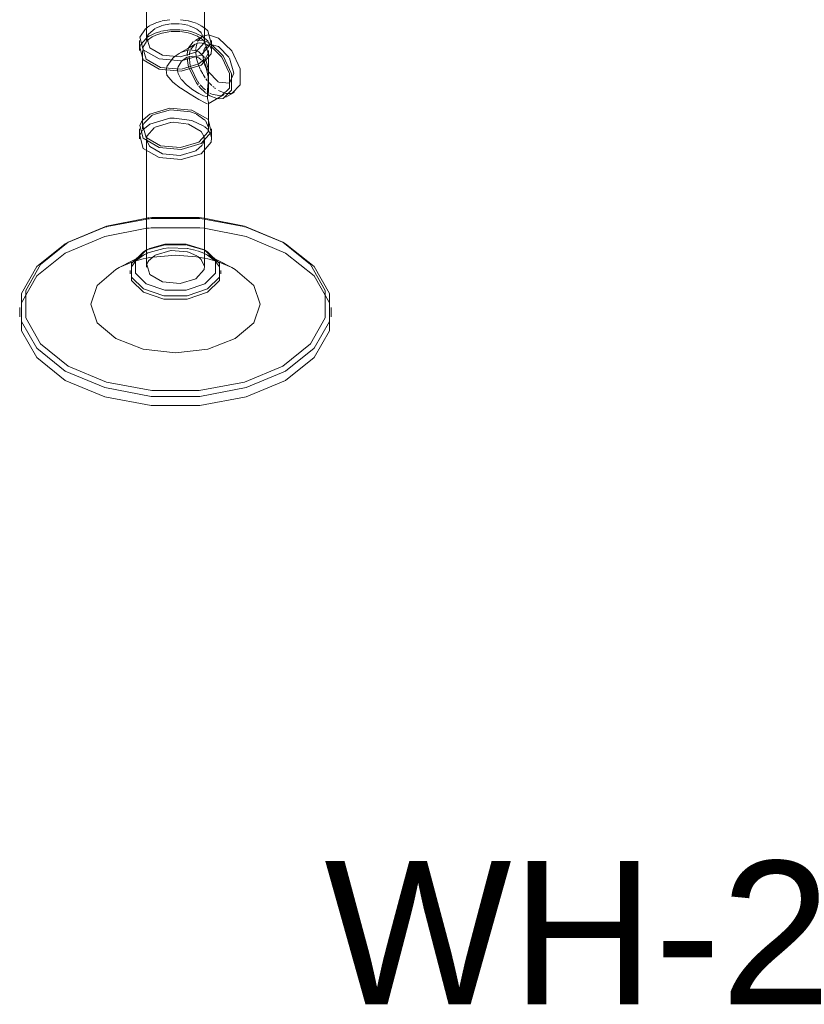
# Model space of a CAD drawing. Header units: inches. Extents: x -332 to 1204, y -60 to 270.
# Tile 1 of 91: x -254 to -230, y -43 to -13. Entities that reach past the tile are written whole.
import ezdxf

# ---------------------------------------------------------------- set-up
doc = ezdxf.new("R2010")
doc.units = ezdxf.units.IN
doc.header["$MEASUREMENT"] = 0
doc.layers.add('P-SANR-FIXT', color=6, linetype='Continuous', lineweight=9)
doc.layers.add('P-SANR-FIXT-IDEN', color=2, linetype='Continuous', lineweight=9)
doc.styles.add('Arial', font='arial.ttf', dxfattribs={"height": 4.5})

# ---------------------------------------------------------------- blocks, each defined once
blk = doc.blocks.new('SSG_Safety_Station_Shower_Eyewash_PLA_3_ - Default-V1-HOT AND COLD WATER RISER DIAGRAM')
at = {"layer": 'P-SANR-FIXT', "color": 254}
for p, q in [((-248.456, -13.183), (-248.456, -0.864)), ((-250.272, -1.05), (-250.272, -13.183)), ((-250.5, -13.183), (-250.5, -13.501)), ((-248.01, -13.112), (-248.323, -13.015)), ((-248.228, -13.501), (-248.228, -13.183)), ((-250.402, -13.501), (-250.402, -15.964)), ((-248.326, -14.272), (-248.326, -13.501)), ((-247.78, -14.973), (-247.505, -14.814)), ((-248.332, -15.179), (-247.829, -14.888)), ((-248.326, -15.964), (-248.326, -15.166)), ((-250.5, -15.964), (-250.5, -16.282)), ((-248.228, -16.282), (-248.228, -15.964)), ((-250.272, -16.282), (-250.272, -20.309)), ((-248.456, -20.309), (-248.456, -16.282)), ((-252.736, -19.527), (-252.828, -19.58)), ((-250.282, -19.779), (-250.373, -19.832)), ((-248.355, -19.832), (-248.446, -19.779)), ((-245.9, -19.58), (-245.992, -19.527)), ((-250.314, -19.905), (-251.135, -20.328)), ((-247.594, -20.328), (-248.414, -19.905)), ((-251.245, -20.388), (-251.135, -20.328)), ((-250.792, -20.415), (-250.792, -20.52)), ((-247.936, -20.52), (-247.936, -20.415)), ((-254.263, -21.58), (-254.263, -21.872)), ((-244.465, -21.872), (-244.465, -21.58))]:
    blk.add_line(p, q, dxfattribs=at)
at = {"layer": 'P-SANR-FIXT', "color": 10}
for p, q in [((-250.167, -12.719), (-249.994, -12.641)), ((-249.982, -12.636), (-249.799, -12.579)), ((-249.52, -12.666), (-249.797, -12.721)), ((-249.784, -12.575), (-249.542, -12.535)), ((-249.235, -12.663), (-249.499, -12.664)), ((-248.976, -12.708), (-249.205, -12.666)), ((-249.203, -12.536), (-248.968, -12.569)), ((-248.698, -12.653), (-248.564, -12.721)), ((-250.306, -12.822), (-250.248, -12.775)), ((-250.246, -12.774), (-250.181, -12.728)), ((-250.211, -12.993), (-250.241, -13.045)), ((-250.006, -12.812), (-250.21, -12.991)), ((-250.167, -13.037), (-250.005, -12.959)), ((-249.998, -12.957), (-249.826, -12.902)), ((-249.809, -12.725), (-249.981, -12.797)), ((-249.98, -13.021), (-249.793, -12.957)), ((-249.784, -12.954), (-249.526, -12.908)), ((-249.5, -12.906), (-249.439, -12.903)), ((-249.498, -12.85), (-249.23, -12.85)), ((-249.422, -12.903), (-249.231, -12.908)), ((-249.207, -12.91), (-248.968, -12.947)), ((-249.205, -12.851), (-248.97, -12.886)), ((-248.701, -12.824), (-248.952, -12.715)), ((-248.585, -12.913), (-248.691, -12.831)), ((-248.688, -12.974), (-248.558, -13.039)), ((-248.557, -12.724), (-248.44, -12.804)), ((-250.453, -13.314), (-250.29, -13.121)), ((-250.389, -13.407), (-250.276, -13.219)), ((-250.29, -13.121), (-250.255, -13.094)), ((-250.265, -13.207), (-250.212, -13.159)), ((-250.241, -13.046), (-250.261, -13.101)), ((-250.243, -13.085), (-250.179, -13.044)), ((-250.211, -13.159), (-250.098, -13.077)), ((-250.098, -13.077), (-249.987, -13.024)), ((-248.743, -13.305), (-248.971, -13.436)), ((-248.806, -13.229), (-248.954, -13.415)), ((-248.727, -13.183), (-248.792, -13.22)), ((-248.728, -13.192), (-248.792, -13.22)), ((-248.597, -13.108), (-248.722, -13.18)), ((-248.666, -13.273), (-248.722, -13.295)), ((-248.693, -13.296), (-248.72, -13.443)), ((-248.606, -13.173), (-248.706, -13.185)), ((-248.693, -13.046), (-248.563, -13.122)), ((-248.648, -13.199), (-248.669, -13.237)), ((-248.606, -13.264), (-248.666, -13.273)), ((-248.614, -13.15), (-248.64, -13.186)), ((-248.536, -13.077), (-248.611, -13.147)), ((-248.521, -13.267), (-248.605, -13.264)), ((-248.477, -13.19), (-248.604, -13.173)), ((-248.516, -13.061), (-248.594, -13.106)), ((-248.561, -13.123), (-248.457, -13.209)), ((-248.555, -13.041), (-248.438, -13.121)), ((-248.3, -13.343), (-248.521, -13.267)), ((-248.47, -13.04), (-248.513, -13.062)), ((-248.286, -13.27), (-248.477, -13.19)), ((-250.486, -13.398), (-250.46, -13.329)), ((-249.373, -13.681), (-249.25, -13.598)), ((-249.224, -13.582), (-249.246, -13.595)), ((-249.246, -13.595), (-249.224, -13.583)), ((-248.973, -13.438), (-249.221, -13.58)), ((-249.221, -13.581), (-249.192, -13.566)), ((-249.192, -13.566), (-248.973, -13.494)), ((-248.998, -13.606), (-249.001, -13.679)), ((-248.98, -13.495), (-248.998, -13.606)), ((-248.966, -13.448), (-248.98, -13.495)), ((-248.972, -13.493), (-248.904, -13.486)), ((-248.92, -13.591), (-248.927, -13.643)), ((-248.901, -13.511), (-248.92, -13.591)), ((-248.904, -13.486), (-248.719, -13.511)), ((-248.757, -13.316), (-248.879, -13.459)), ((-248.721, -13.462), (-248.723, -13.499)), ((-248.723, -13.53), (-248.723, -13.554)), ((-248.723, -13.567), (-248.714, -13.676)), ((-248.7, -13.517), (-248.63, -13.549)), ((-248.63, -13.549), (-248.454, -13.725)), ((-248.458, -13.462), (-248.494, -13.607)), ((-248.403, -13.381), (-248.451, -13.447)), ((-248.354, -13.343), (-248.391, -13.37)), ((-248.308, -13.323), (-248.354, -13.343)), ((-248.272, -13.314), (-248.296, -13.319)), ((-248.01, -13.377), (-248.256, -13.312)), ((-247.676, -13.724), (-248.01, -13.377)), ((-248.63, -13.924), (-249.176, -14.09)), ((-248.999, -13.747), (-248.966, -13.959)), ((-248.929, -13.678), (-248.901, -13.97)), ((-248.711, -13.695), (-248.692, -13.797)), ((-248.691, -13.8), (-248.654, -13.925)), ((-248.555, -13.792), (-248.63, -13.735)), ((-248.448, -13.777), (-248.63, -13.924)), ((-248.484, -13.874), (-248.534, -13.813)), ((-248.496, -13.657), (-248.494, -13.704)), ((-248.494, -13.704), (-248.491, -13.739)), ((-248.491, -13.739), (-248.476, -13.827)), ((-248.476, -13.827), (-248.354, -14.136)), ((-248.433, -13.758), (-248.412, -13.799)), ((-248.412, -13.799), (-248.345, -14.033)), ((-249.652, -14.085), (-249.647, -14.053)), ((-249.647, -14.053), (-249.637, -14.016)), ((-249.296, -14.084), (-249.297, -14.138)), ((-248.966, -13.959), (-248.951, -14.017)), ((-248.946, -14.034), (-248.936, -14.067)), ((-248.928, -14.089), (-248.706, -14.522)), ((-248.9, -13.976), (-248.894, -13.999)), ((-248.892, -14.005), (-248.882, -14.04)), ((-248.876, -14.06), (-248.672, -14.473)), ((-248.651, -13.933), (-248.638, -13.969)), ((-248.633, -13.98), (-248.585, -14.092)), ((-248.579, -14.106), (-248.509, -14.24)), ((-248.344, -14.033), (-248.34, -14.057)), ((-248.34, -14.057), (-248.329, -14.178)), ((-248.336, -14.165), (-248.025, -14.489)), ((-248.706, -14.522), (-248.655, -14.59)), ((-248.666, -14.481), (-248.616, -14.547)), ((-248.499, -14.257), (-248.431, -14.363)), ((-248.41, -14.393), (-248.37, -14.444)), ((-248.349, -14.469), (-248.31, -14.514)), ((-248.29, -14.534), (-248.225, -14.599)), ((-248.01, -14.498), (-247.67, -14.534)), ((-248.629, -14.623), (-248.602, -14.655)), ((-248.595, -14.663), (-248.428, -14.824)), ((-248.585, -14.585), (-248.507, -14.668)), ((-248.502, -14.672), (-248.423, -14.743)), ((-248.418, -14.832), (-248.384, -14.858)), ((-248.371, -14.785), (-248.327, -14.816)), ((-248.286, -14.843), (-248.239, -14.866)), ((-248.188, -14.632), (-248.158, -14.657)), ((-248.138, -14.673), (-248.109, -14.695)), ((-248.01, -14.764), (-247.777, -14.85)), ((-247.774, -14.851), (-247.59, -14.849)), ((-248.63, -14.856), (-248.484, -14.929)), ((-248.351, -14.882), (-248.315, -14.905)), ((-248.315, -14.905), (-248.286, -14.923)), ((-248.286, -14.923), (-248.065, -15.01)), ((-248.22, -14.875), (-247.951, -14.928)), ((-248.026, -15.016), (-247.994, -15.019)), ((-247.941, -14.927), (-247.906, -14.92)), ((-250.05, -15.514), (-249.526, -15.372)), ((-248.849, -15.38), (-248.352, -15.666)), ((-248.327, -15.165), (-248.34, -15.181)), ((-250.433, -15.745), (-250.392, -15.691)), ((-250.385, -15.682), (-250.167, -15.501)), ((-250.363, -15.8), (-250.098, -15.54)), ((-250.098, -15.54), (-250.069, -15.524)), ((-250.006, -15.911), (-249.519, -15.765)), ((-249.506, -15.764), (-249.422, -15.759)), ((-249.401, -15.627), (-248.849, -15.698)), ((-248.846, -15.699), (-248.47, -15.878)), ((-248.699, -15.504), (-248.439, -15.692)), ((-248.425, -15.708), (-248.328, -15.925)), ((-248.342, -15.679), (-248.322, -15.704)), ((-250.453, -16.096), (-250.397, -16.009)), ((-250.389, -15.87), (-250.366, -15.807)), ((-250.388, -15.998), (-250.167, -15.818)), ((-248.452, -15.891), (-248.357, -15.979)), ((-248.352, -15.984), (-248.33, -16.012)), ((-248.328, -16.013), (-248.269, -16.109)), ((-250.486, -16.179), (-250.46, -16.11)), ((-248.263, -16.121), (-248.23, -16.247)), ((-248.521, -16.475), (-248.722, -16.653)), ((-251.508, -19.037), (-250.267, -18.8)), ((-250.267, -18.8), (-250.238, -18.797)), ((-250.265, -18.77), (-250.238, -18.767)), ((-250.221, -18.795), (-250.194, -18.793)), ((-250.22, -18.765), (-250.194, -18.763)), ((-250.175, -18.791), (-250.13, -18.786)), ((-250.117, -18.785), (-248.611, -18.785)), ((-248.594, -18.787), (-248.462, -18.8)), ((-248.462, -18.8), (-247.22, -19.037)), ((-250.235, -19.088), (-250.267, -19.091)), ((-250.191, -19.084), (-250.221, -19.087)), ((-248.462, -19.091), (-248.594, -19.078)), ((-252.828, -19.58), (-252.785, -19.555)), ((-250.373, -19.832), (-250.277, -19.781)), ((-250.273, -19.779), (-250.243, -19.765)), ((-250.263, -19.769), (-250.228, -19.751)), ((-250.237, -19.762), (-250.203, -19.748)), ((-250.222, -19.748), (-250.188, -19.732)), ((-250.196, -19.745), (-249.734, -19.618)), ((-249.506, -19.791), (-250.006, -19.938)), ((-249.729, -19.618), (-249.018, -19.615)), ((-249.57, -19.705), (-248.996, -19.724)), ((-248.996, -19.829), (-249.499, -19.79)), ((-248.995, -19.618), (-248.477, -19.769)), ((-248.985, -19.726), (-248.704, -19.79)), ((-248.677, -19.798), (-248.476, -19.875)), ((-248.44, -19.786), (-248.404, -19.805)), ((-245.943, -19.555), (-245.9, -19.58)), ((-250.738, -20.159), (-250.566, -20.104)), ((-250.6, -20.108), (-250.373, -19.938)), ((-250.373, -19.938), (-250.268, -19.883)), ((-250.268, -19.883), (-250.233, -19.867)), ((-250.266, -20.029), (-250.228, -20.021)), ((-250.229, -19.865), (-250.195, -19.85)), ((-250.224, -20.021), (-250.186, -20.013)), ((-250.011, -19.941), (-250.21, -20.117)), ((-248.957, -19.84), (-248.99, -19.831)), ((-248.691, -19.957), (-248.952, -19.841)), ((-248.691, -19.988), (-248.473, -20.027)), ((-248.396, -19.809), (-248.355, -19.832)), ((-248.162, -20.104), (-248.094, -20.124)), ((-251.116, -20.318), (-250.738, -20.159)), ((-250.743, -20.307), (-250.609, -20.117)), ((-250.242, -20.174), (-250.261, -20.227)), ((-250.213, -20.122), (-250.241, -20.171)), ((-248.107, -20.13), (-247.985, -20.307)), ((-248.081, -20.129), (-248.013, -20.151)), ((-247.99, -20.159), (-247.612, -20.318))]:
    blk.add_line(p, q, dxfattribs=at)
for points in [[(-248.958, -12.571, 0), (-248.849, -12.598, 0), (-248.713, -12.647, 0)], [(-249.799, -12.895, 0), (-249.542, -12.853, 0), (-249.514, -12.851, 0)], [(-248.963, -12.887, 0), (-248.849, -12.916, 0), (-248.703, -12.967, 0)], [(-248.962, -12.948, 0), (-248.893, -12.966, 0), (-248.701, -13.042, 0)], [(-248.457, -13.152, 0), (-248.555, -12.945, 0), (-248.582, -12.916, 0)], [(-248.323, -13.015, 0), (-248.431, -13.027, 0), (-248.47, -13.04, 0)], [(-248.457, -13.209, 0), (-248.439, -13.228, 0), (-248.339, -13.594, 0), (-248.435, -13.764, 0)], [(-248.438, -13.121, 0), (-248.352, -13.203, 0), (-248.23, -13.466, 0)], [(-249.202, -14.093, 0), (-249.835, -14.035, 0), (-250.289, -13.773, 0), (-250.393, -13.423, 0)], [(-249.632, -14.002, 0), (-249.448, -13.747, 0), (-249.373, -13.681, 0)], [(-249.188, -13.855, 0), (-249.284, -14.021, 0), (-249.296, -14.083, 0)], [(-248.63, -13.735, 0), (-248.82, -13.683, 0), (-249.015, -13.727, 0), (-249.181, -13.846, 0)], [(-248.327, -14.719, 0), (-248.329, -14.573, 0), (-248.342, -14.33, 0), (-248.386, -14.09, 0), (-248.461, -13.91, 0)], [(-247.667, -14.532, 0), (-247.525, -14.218, 0), (-247.667, -13.739, 0)], [(-249.202, -14.682, 0), (-249.448, -14.496, 0), (-249.632, -14.278, 0), (-249.655, -14.108, 0)], [(-249.297, -14.138, 0), (-249.284, -14.222, 0), (-249.181, -14.412, 0)], [(-249.176, -14.419, 0), (-249.015, -14.582, 0), (-248.82, -14.734, 0), (-248.63, -14.856, 0)], [(-248.63, -15.042, 0), (-248.904, -14.877, 0), (-249.191, -14.69, 0)], [(-248.359, -14.928, 0), (-248.342, -14.896, 0), (-248.329, -14.773, 0), (-248.327, -14.729, 0)], [(-248.366, -15.178, 0), (-248.433, -15.149, 0), (-248.63, -15.042, 0)], [(-248.48, -14.93, 0), (-248.386, -14.945, 0), (-248.371, -14.939, 0)], [(-250.167, -15.501, 0), (-249.542, -15.317, 0), (-248.858, -15.377, 0)], [(-249.518, -15.371, 0), (-248.893, -15.43, 0), (-248.717, -15.495, 0)], [(-250.167, -15.818, 0), (-249.542, -15.634, 0), (-249.418, -15.627, 0)], [(-249.422, -15.759, 0), (-248.952, -15.815, 0), (-248.555, -16.044, 0), (-248.465, -16.218, 0)], [(-250.268, -16.315, 0), (-250.261, -16.2, 0), (-250.028, -15.925, 0)], [(-248.722, -16.653, 0), (-249.222, -16.8, 0), (-249.776, -16.749, 0), (-250.173, -16.52, 0), (-250.264, -16.338, 0)], [(-248.465, -16.22, 0), (-248.467, -16.364, 0), (-248.51, -16.458, 0)], [(-250.175, -18.761, 0), (-250.11, -18.755, 0), (-248.618, -18.755, 0), (-248.463, -18.77, 0)], [(-250.267, -19.091, 0), (-251.588, -19.351, 0), (-252.828, -19.871, 0)], [(-252.781, -19.553, 0), (-251.588, -19.06, 0), (-251.527, -19.042, 0)], [(-248.598, -19.078, 0), (-250.13, -19.078, 0), (-250.175, -19.082, 0)], [(-244.525, -21.429, 0), (-244.999, -20.587, 0), (-245.9, -19.871, 0), (-247.14, -19.351, 0), (-248.462, -19.091, 0)], [(-247.194, -19.044, 0), (-247.14, -19.06, 0), (-245.947, -19.553, 0)], [(-250.188, -19.847, 0), (-249.734, -19.724, 0), (-249.575, -19.705, 0)], [(-250.18, -19.728, 0), (-249.7, -19.585, 0), (-249.028, -19.585, 0), (-248.48, -19.76, 0)], [(-252.828, -19.871, 0), (-253.729, -20.587, 0), (-254.203, -21.429, 0)], [(-250.566, -20.104, 0), (-250.382, -20.055, 0), (-250.266, -20.029, 0)], [(-250.181, -20.012, 0), (-249.364, -19.938, 0), (-248.712, -19.985, 0)], [(-248.458, -20.271, 0), (-248.555, -20.07, 0), (-248.67, -19.97, 0)], [(-248.462, -20.029, 0), (-248.346, -20.055, 0), (-248.162, -20.104, 0)], [(-248.46, -19.883, 0), (-248.355, -19.938, 0), (-248.143, -20.093, 0)]]:
    blk.add_polyline3d(points, dxfattribs=at)
at = {"layer": 'P-SANR-FIXT', "color": 254}
for points in [[(-248.561, -13.646, 0), (-249.186, -13.83, 0), (-249.88, -13.767, 0), (-250.376, -13.48, 0), (-250.486, -13.08, 0), (-250.306, -12.822, 0)], [(-248.44, -12.804, 0), (-248.352, -12.885, 0), (-248.242, -13.285, 0), (-248.561, -13.646, 0)], [(-250.261, -13.101, 0), (-250.173, -13.421, 0), (-249.776, -13.65, 0), (-249.222, -13.701, 0), (-248.722, -13.553, 0)], [(-248.722, -13.553, 0), (-248.467, -13.265, 0), (-248.457, -13.152, 0)], [(-247.994, -15.019, 0), (-247.865, -15.008, 0), (-247.605, -14.745, 0), (-247.605, -14.234, 0), (-247.865, -13.671, 0), (-248.24, -13.299, 0)], [(-247.59, -14.849, 0), (-247.33, -14.586, 0), (-247.33, -14.075, 0), (-247.59, -13.512, 0), (-248.01, -13.112, 0)], [(-248.561, -13.964, 0), (-249.186, -14.148, 0), (-249.88, -14.085, 0), (-250.376, -13.798, 0), (-250.486, -13.398, 0)], [(-248.23, -13.466, 0), (-248.242, -13.603, 0), (-248.561, -13.964, 0)], [(-247.906, -14.92, 0), (-247.671, -14.682, 0), (-247.671, -14.221, 0), (-247.906, -13.712, 0), (-248.235, -13.384, 0)], [(-248.328, -14.2, 0), (-248.329, -14.393, 0), (-248.361, -14.735, 0), (-248.361, -15.012, 0), (-248.329, -15.142, 0), (-248.327, -15.165, 0)], [(-248.561, -16.428, 0), (-249.186, -16.612, 0), (-249.88, -16.548, 0), (-250.376, -16.262, 0), (-250.486, -15.862, 0), (-250.433, -15.745, 0)], [(-248.322, -15.704, 0), (-248.242, -16.067, 0), (-248.561, -16.428, 0)], [(-248.63, -16.388, 0), (-249.202, -16.556, 0), (-249.835, -16.498, 0), (-250.289, -16.236, 0), (-250.389, -15.87, 0)], [(-248.327, -15.935, 0), (-248.339, -16.058, 0), (-248.63, -16.388, 0)], [(-248.561, -16.746, 0), (-249.186, -16.93, 0), (-249.88, -16.866, 0), (-250.376, -16.58, 0), (-250.486, -16.179, 0)], [(-248.23, -16.247, 0), (-248.242, -16.385, 0), (-248.561, -16.746, 0)], [(-252.736, -19.527, 0), (-251.529, -19.021, 0), (-250.265, -18.77, 0)], [(-248.463, -18.77, 0), (-247.199, -19.021, 0), (-245.992, -19.527, 0), (-245.115, -20.224, 0), (-244.653, -21.043, 0), (-244.653, -21.905, 0), (-245.115, -22.724, 0), (-245.992, -23.421, 0)], [(-245.9, -23.58, 0), (-247.14, -24.1, 0), (-248.598, -24.374, 0), (-250.13, -24.374, 0), (-251.588, -24.1, 0), (-252.828, -23.58, 0), (-253.729, -22.864, 0), (-254.203, -22.023, 0), (-254.203, -21.138, 0), (-253.729, -20.296, 0), (-252.828, -19.58, 0)], [(-245.992, -23.421, 0), (-247.199, -23.928, 0), (-248.618, -24.194, 0), (-250.11, -24.194, 0), (-251.529, -23.928, 0), (-252.736, -23.421, 0), (-253.613, -22.724, 0), (-254.075, -21.905, 0), (-254.075, -21.043, 0), (-253.613, -20.224, 0), (-252.736, -19.527, 0)], [(-248.446, -20.838, 0), (-249.028, -21.032, 0), (-249.7, -21.032, 0), (-250.282, -20.838, 0), (-250.618, -20.502, 0), (-250.618, -20.115, 0), (-250.282, -19.779, 0)], [(-248.446, -19.779, 0), (-248.11, -20.115, 0), (-248.11, -20.502, 0), (-248.446, -20.838, 0)], [(-245.9, -19.58, 0), (-244.999, -20.296, 0), (-244.525, -21.138, 0), (-244.525, -22.023, 0), (-244.999, -22.864, 0), (-245.9, -23.58, 0)], [(-248.355, -20.997, 0), (-248.995, -21.211, 0), (-249.734, -21.211, 0), (-250.373, -20.997, 0), (-250.743, -20.628, 0), (-250.743, -20.201, 0), (-250.373, -19.832, 0)], [(-248.355, -19.832, 0), (-247.985, -20.201, 0), (-247.985, -20.628, 0), (-248.355, -20.997, 0)], [(-247.483, -22.56, 0), (-248.346, -22.893, 0), (-249.364, -23.01, 0), (-250.382, -22.893, 0), (-251.245, -22.56, 0), (-251.822, -22.062, 0), (-252.024, -21.474, 0), (-251.822, -20.886, 0), (-251.245, -20.388, 0)], [(-248.355, -21.103, 0), (-248.995, -21.317, 0), (-249.734, -21.317, 0), (-250.373, -21.103, 0), (-250.743, -20.734, 0), (-250.743, -20.307, 0)], [(-250.261, -20.227, 0), (-250.173, -20.547, 0), (-249.776, -20.776, 0), (-249.222, -20.827, 0), (-248.722, -20.679, 0)], [(-248.722, -20.679, 0), (-248.467, -20.391, 0), (-248.457, -20.281, 0)], [(-247.985, -20.307, 0), (-247.985, -20.734, 0), (-248.355, -21.103, 0)], [(-247.594, -20.328, 0), (-247.483, -20.388, 0), (-246.906, -20.886, 0), (-246.704, -21.474, 0), (-246.906, -22.062, 0), (-247.483, -22.56, 0)], [(-254.203, -21.429, 0), (-254.203, -22.314, 0), (-253.729, -23.156, 0), (-252.828, -23.872, 0), (-251.588, -24.392, 0), (-250.13, -24.665, 0), (-248.598, -24.665, 0), (-247.14, -24.392, 0), (-245.9, -23.872, 0)], [(-245.9, -23.872, 0), (-244.999, -23.156, 0), (-244.525, -22.314, 0), (-244.525, -21.429, 0)]]:
    blk.add_polyline3d(points, dxfattribs=at)

msp = doc.modelspace()

# ---------------------------------------------------------------- block references
at = {"layer": 'P-SANR-FIXT', "color": 10}
msp.add_blockref('SSG_Safety_Station_Shower_Eyewash_PLA_3_ - Default-V1-HOT AND COLD WATER RISER DIAGRAM', (0, 0), dxfattribs=at)

# ---------------------------------------------------------------- texts
at = {"layer": 'P-SANR-FIXT-IDEN', "insert": (-244.682, -38.983), "char_height": 4.5, "width": 19.998, "attachment_point": 1, "style": 'Arial'}
msp.add_mtext('WH-2', dxfattribs=at)

doc.saveas('drawing.dxf')
